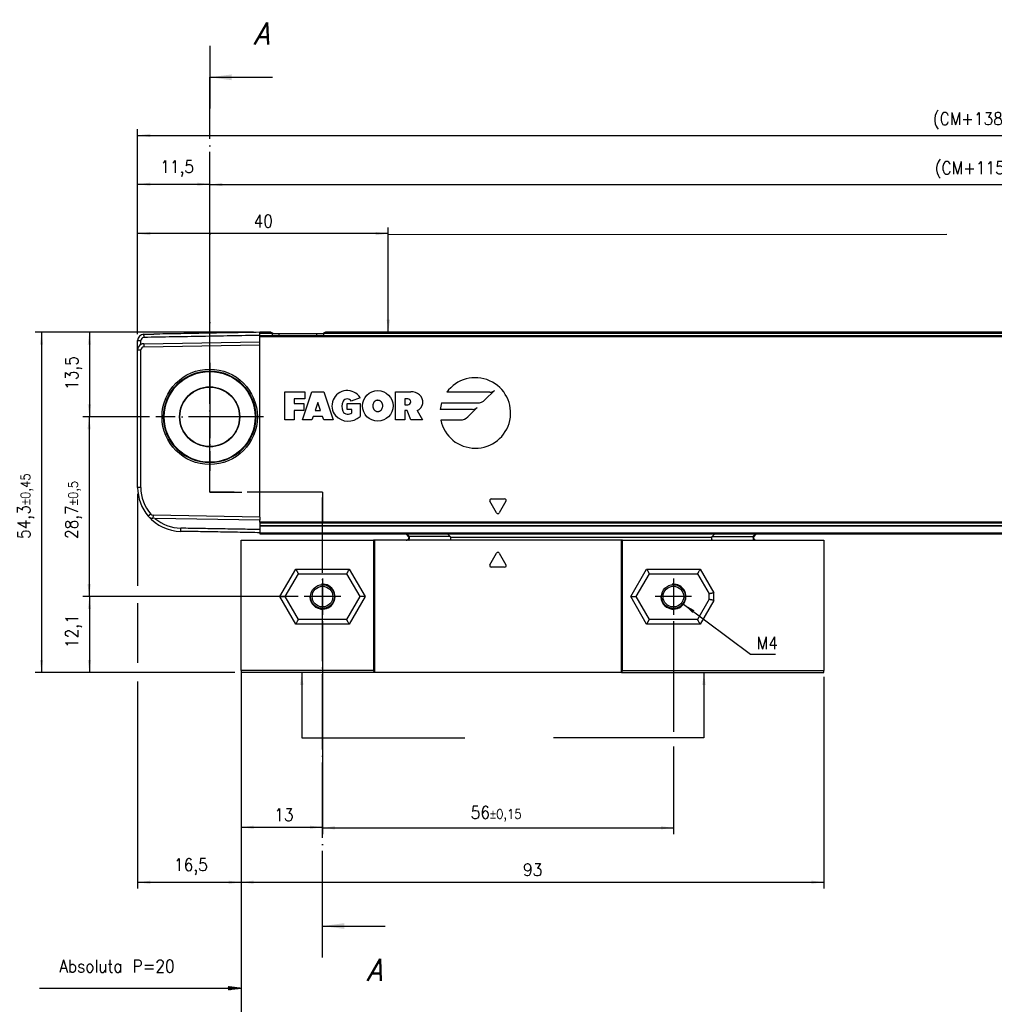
# Model space of a CAD drawing. Header units: millimetres. Extents: x -500 to 1397, y -592 to 328.
# Tile 3 of 15: x -348 to -192, y 64 to 221. Entities that reach past the tile are written whole.
import ezdxf

# ---------------------------------------------------------------- set-up
doc = ezdxf.new("R2010")
doc.units = ezdxf.units.MM
doc.linetypes.add('DOT_CENTER', pattern=[14, 12, -1, 0, -1])
doc.layers.add('1', color=7, linetype='Continuous')
doc.styles.add('CONVERTER_11', font='txt.shx', dxfattribs={"width": 0.9})
doc.styles.add('CONVERTER_12', font='txt.shx', dxfattribs={"width": 0.9, "oblique": 15})
doc.dimstyles.new('ME10_DIM_12', dxfattribs={"dimtxt": 2, "dimasz": 2, "dimexe": 1, "dimexo": 1, "dimgap": 1, "dimtad": 1, "dimdsep": 46, "dimtxsty": 'CONVERTER_11', "dimsah": 1, "dimcen": 0.09, "dimclrd": 2, "dimclre": 2, "dimclrt": 2, "dimadec": 0, "dimazin": 0, "dimtfac": 1, "dimtdec": 4, "dimtix": 1, "dimtmove": 0, "dimatfit": 3, "dimfxl": 1, "dimtolj": 1, "dimtzin": 0, "dimarcsym": 0})
doc.dimstyles.new('ME10_DIM_13', dxfattribs={"dimtxt": 2, "dimasz": 2, "dimexe": 1, "dimexo": 1, "dimgap": 1, "dimtad": 1, "dimdsep": 46, "dimtxsty": 'CONVERTER_11', "dimsah": 1, "dimcen": 0.09, "dimclrd": 2, "dimclre": 2, "dimclrt": 2, "dimadec": 0, "dimazin": 0, "dimtfac": 1, "dimtdec": 4, "dimtix": 1, "dimtmove": 0, "dimatfit": 3, "dimfxl": 1, "dimtolj": 1, "dimtzin": 0, "dimarcsym": 0})
doc.dimstyles.new('ME10_DIM_14', dxfattribs={"dimtxt": 2, "dimasz": 2, "dimexe": 1, "dimexo": 1, "dimgap": 1, "dimtad": 1, "dimdsep": 46, "dimtxsty": 'CONVERTER_11', "dimsah": 1, "dimcen": 0.09, "dimclrd": 2, "dimclre": 2, "dimclrt": 2, "dimadec": 0, "dimazin": 0, "dimtol": 1, "dimtp": 0.15, "dimtm": 0.15, "dimtfac": 0.75, "dimtdec": 0, "dimtix": 1, "dimtmove": 0, "dimatfit": 3, "dimfxl": 1, "dimtolj": 1, "dimtzin": 0, "dimarcsym": 0})
doc.dimstyles.new('ME10_DIM_15', dxfattribs={"dimtxt": 2, "dimasz": 2, "dimexe": 1, "dimexo": 1, "dimgap": 1, "dimtad": 1, "dimdsep": 46, "dimtxsty": 'CONVERTER_11', "dimsah": 1, "dimcen": 0.09, "dimclrd": 2, "dimclre": 2, "dimclrt": 2, "dimadec": 0, "dimazin": 0, "dimtfac": 1, "dimtdec": 4, "dimtix": 1, "dimtmove": 0, "dimatfit": 3, "dimfxl": 1, "dimtolj": 1, "dimtzin": 0, "dimarcsym": 0})
doc.dimstyles.new('ME10_DIM_16', dxfattribs={"dimtxt": 2, "dimasz": 2, "dimexe": 1, "dimexo": 1, "dimgap": 1, "dimtad": 1, "dimdsep": 46, "dimtxsty": 'CONVERTER_11', "dimsah": 1, "dimcen": 0.09, "dimclrd": 2, "dimclre": 2, "dimclrt": 2, "dimadec": 0, "dimazin": 0, "dimtol": 1, "dimtp": 0.45, "dimtm": 0.45, "dimtfac": 0.75, "dimtdec": 0, "dimtix": 1, "dimtmove": 0, "dimatfit": 3, "dimfxl": 1, "dimtolj": 1, "dimtzin": 0, "dimarcsym": 0})
doc.dimstyles.new('ME10_DIM_17', dxfattribs={"dimtxt": 2, "dimasz": 2, "dimexe": 1, "dimexo": 1, "dimgap": 1, "dimtad": 1, "dimdsep": 46, "dimtxsty": 'CONVERTER_11', "dimsah": 1, "dimcen": 0.09, "dimclrd": 2, "dimclre": 2, "dimclrt": 2, "dimadec": 0, "dimazin": 0, "dimtfac": 1, "dimtdec": 4, "dimtix": 1, "dimtmove": 0, "dimatfit": 3, "dimfxl": 1, "dimtolj": 1, "dimtzin": 0, "dimarcsym": 0})
doc.dimstyles.new('ME10_DIM_18', dxfattribs={"dimtxt": 2, "dimasz": 2, "dimexe": 1, "dimexo": 1, "dimgap": 1, "dimtad": 1, "dimdsep": 46, "dimtxsty": 'CONVERTER_11', "dimsah": 1, "dimcen": 0.09, "dimclrd": 2, "dimclre": 2, "dimclrt": 2, "dimadec": 0, "dimazin": 0, "dimtol": 1, "dimtp": 0.5, "dimtm": 0.5, "dimtfac": 0.75, "dimtdec": 0, "dimtix": 1, "dimtmove": 0, "dimatfit": 3, "dimfxl": 1, "dimtolj": 1, "dimtzin": 0, "dimarcsym": 0})
doc.dimstyles.new('ME10_DIM_19', dxfattribs={"dimtxt": 2, "dimasz": 2, "dimexe": 1, "dimexo": 1, "dimgap": 1, "dimtad": 1, "dimdsep": 46, "dimtxsty": 'CONVERTER_11', "dimsah": 1, "dimcen": 0.09, "dimclrd": 2, "dimclre": 2, "dimclrt": 2, "dimadec": 0, "dimazin": 0, "dimtfac": 1, "dimtdec": 4, "dimtix": 1, "dimtmove": 0, "dimatfit": 3, "dimfxl": 1, "dimtolj": 1, "dimtzin": 0, "dimarcsym": 0})
doc.dimstyles.new('ME10_DIM_20', dxfattribs={"dimtxt": 2, "dimasz": 2, "dimexe": 1, "dimexo": 1, "dimgap": 1, "dimtad": 1, "dimdsep": 46, "dimtxsty": 'CONVERTER_11', "dimsah": 1, "dimcen": 0.09, "dimclrd": 2, "dimclre": 2, "dimclrt": 2, "dimadec": 0, "dimazin": 0, "dimtol": 1, "dimtp": 0.4, "dimtm": 0.4, "dimtfac": 0.75, "dimtdec": 0, "dimtix": 1, "dimtmove": 0, "dimatfit": 3, "dimfxl": 1, "dimtolj": 1, "dimtzin": 0, "dimarcsym": 0})
doc.dimstyles.new('ME10_DIM_21', dxfattribs={"dimtxt": 2, "dimasz": 2, "dimexe": 1, "dimexo": 1, "dimgap": 1, "dimtad": 1, "dimdsep": 46, "dimtxsty": 'CONVERTER_11', "dimsah": 1, "dimcen": 0.09, "dimclrd": 2, "dimclre": 2, "dimclrt": 2, "dimadec": 0, "dimazin": 0, "dimtol": 1, "dimtp": 0.4, "dimtm": 0.4, "dimtfac": 0.75, "dimtdec": 0, "dimtix": 1, "dimtmove": 0, "dimatfit": 3, "dimfxl": 1, "dimtolj": 1, "dimtzin": 0, "dimarcsym": 0})
doc.dimstyles.new('ME10_DIM_22', dxfattribs={"dimtxt": 2, "dimasz": 2, "dimexe": 1, "dimexo": 1, "dimgap": 1, "dimtad": 1, "dimdsep": 46, "dimtxsty": 'CONVERTER_11', "dimsah": 1, "dimcen": 0.09, "dimclrd": 2, "dimclre": 2, "dimclrt": 2, "dimadec": 0, "dimazin": 0, "dimtfac": 1, "dimtdec": 4, "dimtix": 1, "dimtmove": 0, "dimatfit": 3, "dimfxl": 1, "dimtolj": 1, "dimtzin": 0, "dimarcsym": 0})
doc.dimstyles.new('ME10_DIM_24', dxfattribs={"dimtxt": 2, "dimasz": 2, "dimexe": 1, "dimexo": 1, "dimgap": 1, "dimtad": 1, "dimdsep": 46, "dimtxsty": 'CONVERTER_11', "dimsah": 1, "dimcen": 0.09, "dimclrd": 2, "dimclre": 2, "dimclrt": 2, "dimadec": 0, "dimazin": 0, "dimtfac": 1, "dimtdec": 4, "dimtix": 1, "dimtmove": 0, "dimatfit": 3, "dimfxl": 1, "dimtolj": 1, "dimtzin": 0, "dimarcsym": 0})
doc.dimstyles.new('ME10_DIM_36', dxfattribs={"dimtxt": 2, "dimasz": 2, "dimexe": 1, "dimexo": 1, "dimgap": 1, "dimtad": 1, "dimdsep": 46, "dimtxsty": 'CONVERTER_11', "dimsah": 1, "dimcen": 0.09, "dimclrd": 2, "dimclre": 2, "dimclrt": 2, "dimadec": 0, "dimazin": 0, "dimtfac": 1, "dimtdec": 4, "dimtix": 1, "dimtmove": 0, "dimatfit": 3, "dimfxl": 1, "dimtolj": 1, "dimtzin": 0, "dimarcsym": 0})
doc.dimstyles.new('ME10_DIM_37', dxfattribs={"dimtxt": 2, "dimasz": 2, "dimexe": 1, "dimexo": 1, "dimgap": 1, "dimtad": 1, "dimdsep": 46, "dimtxsty": 'CONVERTER_11', "dimsah": 1, "dimcen": 0.09, "dimclrd": 2, "dimclre": 2, "dimclrt": 2, "dimadec": 0, "dimazin": 0, "dimtfac": 1, "dimtdec": 4, "dimtix": 1, "dimtmove": 0, "dimatfit": 3, "dimfxl": 1, "dimtolj": 1, "dimtzin": 0, "dimarcsym": 0})
doc.dimstyles.get("Standard").update_dxf_attribs({"dimtxt": 0.18, "dimasz": 0.18, "dimexe": 0.18, "dimexo": 0.0625, "dimgap": 0.09, "dimtad": 0, "dimtih": 1, "dimtoh": 1, "dimdec": 4, "dimzin": 0, "dimdsep": 46, "dimtxsty": 'Standard', "dimcen": 0.09, "dimadec": 0, "dimazin": 0, "dimtfac": 1, "dimtdec": 4, "dimtofl": 0, "dimtmove": 0, "dimatfit": 3, "dimfxl": 1, "dimtolj": 1, "dimtzin": 0, "dimarcsym": 0})

# ---------------------------------------------------------------- blocks, each defined once
blk = doc.blocks.new('CABEZA_ROSCADA_REGLA_S__28', base_point=(-312.3, 117.05))
at = {"color": 7, "linetype": 'Continuous'}
for p, q in [((-286, 139.15), (-285.51, 138.66)), ((-278.9, 138.74), (-279.31, 139.15)), ((-236.7, 139.15), (-237.11, 138.74)), ((-230.52, 138.66), (-230.03, 139.15)), ((-312.3, 117.35), (-312.3, 138.15)), ((-312.3, 138.15), (-291.17, 138.15)), ((-291.17, 138.15), (-291.17, 117.35)), ((-291, 138.15), (-291.17, 138.15)), ((-291, 138.15), (-291, 117.05)), ((-285.93, 138.15), (-291, 138.15)), ((-285.52, 138.15), (-285.93, 138.15)), ((-278.9, 138.15), (-285.52, 138.15)), ((-251.6, 138.15), (-278.9, 138.15)), ((-251.43, 138.15), (-251.6, 138.15)), ((-251.6, 117.05), (-251.6, 138.15)), ((-251.43, 117.35), (-251.43, 138.15)), ((-251.43, 138.15), (-237.11, 138.15)), ((-237.11, 138.15), (-230.51, 138.15)), ((-230.51, 138.15), (-230.1, 138.15)), ((-230.1, 138.15), (-219.3, 138.15)), ((-219.3, 138.15), (-219.3, 117.35)), ((-305.25, 129.15), (-303.14, 132.8)), ((-303.14, 132.8), (-295.46, 132.8)), ((-295.46, 132.8), (-293.35, 129.15)), ((-249.25, 129.15), (-247.14, 132.8)), ((-247.14, 132.8), (-239.46, 132.8)), ((-239.46, 132.8), (-237.6, 129.58)), ((-303.14, 125.5), (-305.25, 129.15)), ((-293.35, 129.15), (-295.46, 125.5)), ((-247.14, 125.5), (-249.25, 129.15)), ((-237.6, 128.72), (-237.6, 129.58)), ((-237.6, 128.72), (-239.46, 125.5)), ((-295.46, 125.5), (-303.14, 125.5)), ((-239.46, 125.5), (-247.14, 125.5)), ((-312.3, 117.35), (-312.3, 117.05)), ((-291.17, 117.35), (-312.3, 117.35)), ((-291, 117.05), (-312.3, 117.05)), ((-291, 117.05), (-291.17, 117.35)), ((-251.6, 117.05), (-291, 117.05)), ((-251.43, 117.35), (-251.6, 117.05)), ((-251.6, 117.05), (-219.3, 117.05)), ((-251.43, 117.35), (-219.3, 117.35)), ((-219.3, 117.05), (-219.3, 117.35))]:
    blk.add_line(p, q, dxfattribs=at)
at = {"color": 3, "linetype": 'Continuous'}
for p, q in [((-285.84, 139.15), (-285.43, 138.74)), ((-278.9, 138.74), (-285.43, 138.74)), ((-278.85, 138.65), (-237.16, 138.65)), ((-237.11, 138.74), (-230.6, 138.74)), ((-230.6, 138.74), (-230.19, 139.15)), ((-272.58, 134.24), (-271.52, 136.08)), ((-271.08, 136.08), (-270.02, 134.24)), ((-270.23, 133.86), (-272.37, 133.86)), ((-306.11, 129.15), (-303.57, 133.55)), ((-303.57, 133.55), (-295.03, 133.55)), ((-295.03, 133.55), (-292.49, 129.15)), ((-250.11, 129.15), (-247.57, 133.55)), ((-247.57, 133.55), (-239.03, 133.55)), ((-239.03, 133.55), (-236.85, 129.78)), ((-303.57, 124.75), (-306.11, 129.15)), ((-292.49, 129.15), (-295.03, 124.75)), ((-247.57, 124.75), (-250.11, 129.15)), ((-236.85, 128.52), (-236.85, 129.78)), ((-236.85, 128.52), (-239.03, 124.75)), ((-295.03, 124.75), (-303.57, 124.75)), ((-239.03, 124.75), (-247.57, 124.75))]:
    blk.add_line(p, q, dxfattribs=at)
at = {"color": 7, "linetype": 'Continuous'}
for centre, radius in [((-299.3, 129.15), 1.9), ((-299.3, 129.15), 1.65), ((-243.3, 129.15), 1.9), ((-243.3, 129.15), 1.65)]:
    blk.add_circle(centre, radius, dxfattribs=at)
for centre, radius, start, end in [((-278.98, 138.64), 0.131, 3.7675, 48.9854), ((-237.03, 138.64), 0.13, 131.0124, 176.2306)]:
    blk.add_arc(centre, radius, start, end, dxfattribs=at)
at = {"color": 3, "linetype": 'Continuous'}
for centre, start, end in [((-271.3, 135.96), 30, 150), ((-272.37, 134.11), 150, 270), ((-270.23, 134.11), 270, 30)]:
    blk.add_arc(centre, 0.25, start, end, dxfattribs=at)
at = {"color": 7, "linetype": 'Continuous'}
for points, knots in [([(-285.93, 138.15), (-285.91, 138.15), (-285.84, 138.16), (-285.73, 138.22), (-285.61, 138.31), (-285.53, 138.44), (-285.49, 138.55), (-285.49, 138.62), (-285.5, 138.65), (-285.51, 138.66)], [0, 0, 0, 0, 0.0741165, 0.2021672, 0.3703056, 0.5215738, 0.6576733, 0.7087043, 0.7462659, 0.7462659, 0.7462659, 0.7462659]), ([(-278.85, 138.65), (-278.85, 138.58), (-278.85, 138.47), (-278.87, 138.31), (-278.87, 138.21), (-278.89, 138.16), (-278.9, 138.15)], [0, 0, 0, 0, 0.1945783, 0.3538246, 0.4620183, 0.5052321, 0.5052321, 0.5052321, 0.5052321]), ([(-237.11, 138.15), (-237.12, 138.16), (-237.14, 138.21), (-237.14, 138.31), (-237.16, 138.47), (-237.16, 138.58), (-237.16, 138.65)], [0, 0, 0, 0, 0.0431727, 0.1513554, 0.3105983, 0.5051762, 0.5051762, 0.5051762, 0.5051762]), ([(-230.52, 138.66), (-230.53, 138.64), (-230.55, 138.59), (-230.52, 138.49), (-230.47, 138.4), (-230.4, 138.3), (-230.29, 138.21), (-230.18, 138.16), (-230.12, 138.15), (-230.1, 138.15)], [0, 0, 0, 0, 0.0617855, 0.1752028, 0.2702151, 0.3767851, 0.5459811, 0.6710063, 0.736098, 0.736098, 0.736098, 0.736098]), ([(-303.57, 133.55), (-303.54, 133.49), (-303.48, 133.4), (-303.41, 133.27), (-303.34, 133.15), (-303.27, 133.03), (-303.2, 132.91), (-303.16, 132.84), (-303.14, 132.8)], [0, 0, 0, 0, 0.2018704, 0.3314136, 0.449384, 0.6123724, 0.7391989, 0.8660254, 0.8660254, 0.8660254, 0.8660254]), ([(-295.03, 133.55), (-295.05, 133.51), (-295.11, 133.41), (-295.19, 133.27), (-295.27, 133.14), (-295.33, 133.02), (-295.4, 132.91), (-295.44, 132.84), (-295.46, 132.8)], [0, 0, 0, 0, 0.1411348, 0.3314136, 0.4894313, 0.6123724, 0.7391989, 0.8660254, 0.8660254, 0.8660254, 0.8660254]), ([(-247.57, 133.55), (-247.54, 133.5), (-247.49, 133.41), (-247.41, 133.27), (-247.34, 133.15), (-247.27, 133.03), (-247.2, 132.91), (-247.16, 132.84), (-247.14, 132.8)], [0, 0, 0, 0, 0.1682173, 0.3314136, 0.4574668, 0.6123724, 0.7391989, 0.8660254, 0.8660254, 0.8660254, 0.8660254]), ([(-239.03, 133.55), (-239.05, 133.51), (-239.11, 133.41), (-239.19, 133.27), (-239.27, 133.13), (-239.34, 133.01), (-239.4, 132.91), (-239.44, 132.84), (-239.46, 132.8)], [0, 0, 0, 0, 0.1366578, 0.3314136, 0.5086453, 0.6123724, 0.7391989, 0.8660254, 0.8660254, 0.8660254, 0.8660254]), ([(-306.11, 129.15), (-306.05, 129.15), (-305.94, 129.15), (-305.78, 129.15), (-305.65, 129.15), (-305.51, 129.15), (-305.37, 129.15), (-305.29, 129.15), (-305.25, 129.15)], [0, 0, 0, 0, 0.1976792, 0.3314136, 0.4553941, 0.6123724, 0.7391989, 0.8660254, 0.8660254, 0.8660254, 0.8660254]), ([(-292.49, 129.15), (-292.55, 129.15), (-292.66, 129.15), (-292.82, 129.15), (-292.95, 129.15), (-293.09, 129.15), (-293.23, 129.15), (-293.31, 129.15), (-293.35, 129.15)], [0, 0, 0, 0, 0.1989204, 0.3314136, 0.4566794, 0.6123724, 0.7391989, 0.8660254, 0.8660254, 0.8660254, 0.8660254]), ([(-250.11, 129.15), (-250.06, 129.15), (-249.95, 129.15), (-249.79, 129.15), (-249.65, 129.15), (-249.51, 129.15), (-249.37, 129.15), (-249.29, 129.15), (-249.25, 129.15)], [0, 0, 0, 0, 0.1688099, 0.3314136, 0.4553941, 0.6123724, 0.7391989, 0.8660254, 0.8660254, 0.8660254, 0.8660254]), ([(-236.85, 129.78), (-236.91, 129.76), (-237, 129.74), (-237.14, 129.7), (-237.25, 129.67), (-237.37, 129.64), (-237.49, 129.61), (-237.56, 129.59), (-237.6, 129.58)], [0, 0, 0, 0, 0.179276, 0.2971373, 0.4090491, 0.5490381, 0.6627476, 0.7764571, 0.7764571, 0.7764571, 0.7764571]), ([(-236.85, 128.52), (-236.9, 128.53), (-236.99, 128.56), (-237.13, 128.6), (-237.25, 128.63), (-237.37, 128.66), (-237.49, 128.69), (-237.56, 128.71), (-237.6, 128.72)], [0, 0, 0, 0, 0.1494503, 0.2971373, 0.4077932, 0.5490381, 0.6627476, 0.7764571, 0.7764571, 0.7764571, 0.7764571]), ([(-303.57, 124.75), (-303.55, 124.79), (-303.49, 124.89), (-303.42, 125.02), (-303.34, 125.16), (-303.27, 125.27), (-303.2, 125.39), (-303.16, 125.46), (-303.14, 125.5)], [0, 0, 0, 0, 0.1402905, 0.3314136, 0.459884, 0.6123724, 0.7391989, 0.8660254, 0.8660254, 0.8660254, 0.8660254]), ([(-295.03, 124.75), (-295.05, 124.79), (-295.11, 124.89), (-295.19, 125.03), (-295.27, 125.16), (-295.33, 125.28), (-295.4, 125.39), (-295.44, 125.46), (-295.46, 125.5)], [0, 0, 0, 0, 0.1417123, 0.3314136, 0.4810788, 0.6123724, 0.7391989, 0.8660254, 0.8660254, 0.8660254, 0.8660254]), ([(-247.57, 124.75), (-247.54, 124.81), (-247.48, 124.9), (-247.4, 125.05), (-247.33, 125.17), (-247.26, 125.29), (-247.2, 125.39), (-247.16, 125.46), (-247.14, 125.5)], [0, 0, 0, 0, 0.2015267, 0.3314136, 0.5083347, 0.6123724, 0.7391989, 0.8660254, 0.8660254, 0.8660254, 0.8660254]), ([(-239.03, 124.75), (-239.05, 124.79), (-239.11, 124.88), (-239.18, 125.02), (-239.26, 125.15), (-239.33, 125.27), (-239.4, 125.39), (-239.44, 125.46), (-239.46, 125.5)], [0, 0, 0, 0, 0.1346215, 0.3314136, 0.4559321, 0.6123724, 0.7391989, 0.8660254, 0.8660254, 0.8660254, 0.8660254])]:
    blk.add_open_spline(points, degree=3, knots=knots, dxfattribs=at)
at = {"color": 3, "linetype": 'Continuous'}
for points, knots in [([(-285.52, 138.15), (-285.5, 138.17), (-285.46, 138.21), (-285.45, 138.35), (-285.43, 138.53), (-285.43, 138.67), (-285.43, 138.74)], [0, 0, 0, 0, 0.0612673, 0.1973464, 0.391351, 0.6083017, 0.6083017, 0.6083017, 0.6083017]), ([(-285.43, 138.74), (-285.44, 138.73), (-285.46, 138.71), (-285.48, 138.68), (-285.5, 138.67), (-285.51, 138.66), (-285.51, 138.66)], [0, 0, 0, 0, 0.044392, 0.080644, 0.1079609, 0.1118633, 0.1118633, 0.1118633, 0.1118633]), ([(-230.52, 138.66), (-230.52, 138.66), (-230.52, 138.67), (-230.54, 138.68), (-230.56, 138.71), (-230.59, 138.73), (-230.6, 138.74)], [0, 0, 0, 0, 0.0104252, 0.0208504, 0.0727862, 0.1120602, 0.1120602, 0.1120602, 0.1120602]), ([(-230.6, 138.74), (-230.6, 138.67), (-230.6, 138.53), (-230.58, 138.35), (-230.57, 138.21), (-230.52, 138.17), (-230.51, 138.15)], [0, 0, 0, 0, 0.2168263, 0.4106589, 0.5465665, 0.6076479, 0.6076479, 0.6076479, 0.6076479])]:
    blk.add_open_spline(points, degree=3, knots=knots, dxfattribs=at)
at = {"layer": '1', "color": 2, "linetype": 'DOT_CENTER'}
for p, q in [((-299.3, 132.05), (-299.3, 126.25)), ((-243.3, 132.05), (-243.3, 126.25)), ((-296.4, 129.15), (-302.2, 129.15)), ((-240.4, 129.15), (-246.2, 129.15))]:
    blk.add_line(p, q, dxfattribs=at)
at = {"layer": '1', "color": 30, "linetype": 'Continuous'}
for centre in [(-299.3, 129.15), (-243.3, 129.15)]:
    blk.add_arc(centre, 2, 175, 95, dxfattribs=at)
blk = doc.blocks.new('REGLA_S_CM-1240__29', base_point=(-328.8, 139.15))
at = {"color": 7, "linetype": 'Continuous'}
for p, q in [((-309.3, 171.15), (-309.3, 171.35)), ((-308.3, 171.35), (-309.3, 171.35)), ((-307.56, 171.35), (-308.3, 171.35)), ((-178.67, 171.35), (-298.84, 171.35)), ((-328.8, 168.53), (-328.8, 170.03)), ((-327.82, 171.03), (-326.22, 171.05)), ((-327.82, 169.53), (-309.3, 169.85)), ((-309.3, 170.86), (-309.3, 171.15)), ((-309.3, 170.84), (-309.3, 170.86)), ((-309.3, 170.66), (-309.3, 170.84)), ((-309.3, 169.85), (-309.3, 170.66)), ((-309.3, 169.35), (-309.3, 169.85)), ((-307.27, 171.15), (-306.2, 171.15)), ((-306.2, 171.15), (-300.2, 171.15)), ((-300.2, 171.15), (-299.13, 171.15)), ((-328.8, 146.57), (-328.8, 168.53)), ((-328.3, 146.57), (-328.3, 168.53)), ((-327.81, 169.03), (-309.3, 169.35)), ((-309.3, 141.85), (-309.3, 169.35)), ((-326.04, 141.64), (-326.36, 141.65)), ((-309.3, 141.85), (-326.35, 142.15)), ((-309.3, 141.36), (-326.04, 141.64)), ((-309.3, 141.85), (-309.3, 141.36)), ((-309.3, 141.05), (-309.3, 141.36)), ((-309.3, 141.04), (-309.3, 140.88)), ((-309.3, 140.88), (-309.3, 140.45)), ((-309.3, 140.45), (-309.3, 140.43)), ((-309.3, 140.43), (-179.28, 140.43)), ((-309.3, 140.43), (-309.3, 139.85)), ((-309.3, 139.85), (-309.3, 139.35)), ((-309.3, 139.35), (-309.3, 139.15)), ((-309.3, 139.15), (-179.41, 139.15))]:
    blk.add_line(p, q, dxfattribs=at)
at = {"color": 3, "linetype": 'Continuous'}
for p, q in [((-328.8, 170.03), (-328.3, 170.03)), ((-327.81, 170.83), (-327.82, 171.03)), ((-327.81, 170.83), (-327.81, 170.53)), ((-307.27, 171.15), (-309.3, 171.15)), ((-309.3, 170.66), (-179.14, 170.66)), ((-306.2, 170.86), (-306.2, 171.15)), ((-300.2, 170.86), (-300.2, 171.15)), ((-178.81, 171.15), (-299.13, 171.15)), ((-328.8, 168.53), (-328.3, 168.53)), ((-327.82, 169.53), (-327.81, 169.03)), ((-273.37, 160.57), (-271.87, 162.07)), ((-305.3, 157.35), (-305.3, 161.85)), ((-305.3, 161.85), (-302.11, 161.85)), ((-303.8, 160.72), (-303.8, 159.97)), ((-302.11, 160.72), (-303.8, 160.72)), ((-302.49, 157.35), (-300.99, 161.85)), ((-302.11, 161.85), (-302.11, 160.72)), ((-300.99, 161.85), (-299.11, 161.85)), ((-299.11, 161.85), (-297.61, 157.35)), ((-293.3, 160.91), (-294.7, 160.35)), ((-287.65, 157.35), (-287.65, 161.85)), ((-287.65, 161.85), (-285.21, 161.85)), ((-285.68, 160.72), (-286.15, 160.72)), ((-286.15, 160.72), (-286.15, 159.79)), ((-272.61, 161.77), (-279.47, 161.77)), ((-303.8, 159.97), (-302.3, 159.97)), ((-303.8, 158.85), (-303.8, 157.35)), ((-302.3, 158.85), (-303.8, 158.85)), ((-302.3, 159.97), (-302.3, 158.85)), ((-300.05, 160.16), (-300.49, 158.85)), ((-300.49, 158.85), (-299.61, 158.85)), ((-299.61, 158.85), (-300.05, 160.16)), ((-295.35, 159.04), (-295.35, 159.97)), ((-295.35, 159.97), (-293.29, 159.97)), ((-294.6, 159.04), (-295.35, 159.04)), ((-294.6, 158.47), (-294.6, 159.04)), ((-293.29, 159.97), (-293.29, 157.91)), ((-286.15, 159.79), (-285.68, 159.79)), ((-285.77, 158.85), (-286.15, 158.85)), ((-286.15, 158.85), (-286.15, 157.35)), ((-285.21, 157.35), (-285.77, 158.85)), ((-284.17, 158.85), (-283.34, 157.35)), ((-275.34, 159.04), (-280.51, 159.04)), ((-280.3, 160.08), (-274.57, 160.08)), ((-276.1, 157.84), (-274.6, 159.34)), ((-303.8, 157.35), (-305.3, 157.35)), ((-300.99, 157.35), (-302.49, 157.35)), ((-300.8, 157.91), (-300.99, 157.35)), ((-299.3, 157.91), (-300.8, 157.91)), ((-299.11, 157.35), (-299.3, 157.91)), ((-297.61, 157.35), (-299.11, 157.35)), ((-286.15, 157.35), (-287.65, 157.35)), ((-283.34, 157.35), (-285.21, 157.35)), ((-280.42, 157.35), (-277.3, 157.35)), ((-328.3, 146.57), (-328.8, 146.57)), ((-272.37, 144.75), (-270.23, 144.75)), ((-271.52, 142.53), (-272.58, 144.37)), ((-270.02, 144.37), (-271.08, 142.53)), ((-326.72, 142.32), (-327.1, 141.99)), ((-326.35, 142.15), (-326.36, 141.65)), ((-321.92, 139.57), (-321.92, 140.07)), ((-178.87, 141.05), (-309.3, 141.05)), ((-178.99, 140.88), (-309.3, 140.88)), ((-179.27, 140.45), (-309.3, 140.45)), ((-309.3, 139.35), (-179.54, 139.35))]:
    blk.add_line(p, q, dxfattribs=at)
at = {"color": 2, "linetype": 'Continuous'}
for p, q in [((-309.3, 170.86), (-307.27, 170.86)), ((-307.27, 170.86), (-299.13, 170.86)), ((-299.13, 170.86), (-179, 170.86))]:
    blk.add_line(p, q, dxfattribs=at)
at = {"color": 7, "linetype": 'Continuous'}
for radius in [7.61, 7.35, 7.25, 4.8, 4.75]:
    blk.add_circle((-317.3, 157.85), radius, dxfattribs=at)
at = {"color": 3, "linetype": 'Continuous'}
blk.add_circle((-290.48, 159.6), 2.44, dxfattribs=at)
at = {"color": 7, "linetype": 'Continuous'}
for centre, radius, start, end in [((-327.8, 170.03), 1, 91, 180), ((-327.8, 170.03), 0.5, 91.5077, 179.9953), ((-327.8, 168.53), 1, 120.005, 180), ((-327.8, 168.53), 1, 91, 120.005), ((-327.8, 168.53), 0.5, 91, 180), ((-321.8, 146.57), 7, 180, 220.8142), ((-321.8, 146.57), 6.5, 180, 220.8142), ((-326.34, 142.65), 1, 220.8142, 269), ((-321.8, 146.57), 7, 220.8142, 269), ((-326.34, 142.65), 0.5, 220.8142, 269), ((-321.8, 146.57), 6.5, 229.2891, 268.9325)]:
    blk.add_arc(centre, radius, start, end, dxfattribs=at)
at = {"color": 3, "linetype": 'Continuous'}
for centre, radius, start, end in [((-274.91, 158.47), 5.63, 191.537, 144.197), ((-295.36, 159.6), 2.44, 32.579, 219.5977), ((-272.61, 162.81), 1.04, 270, 315), ((-294.23, 159.5), 1.97, 154.6231, 202.6199), ((-295.36, 159.97), 0.752, 29.9189, 150.0811), ((-285.68, 160.26), 0.469, 270, 90), ((-285.21, 159.65), 2.2, 50.7613, 90), ((-284.76, 160.21), 1.48, 293.2767, 50.7613), ((-274.57, 161.77), 1.69, 270, 315), ((-274.91, 158.47), 5.63, 163.4412, 174.2608), ((-275.34, 160.08), 1.04, 270, 315), ((-295.2, 159.96), 2.8, 223.129, 312.9833), ((-295.35, 159.04), 0.75, 202.6199, 270), ((-295.35, 159.88), 1.59, 270, 298.0725), ((-277.3, 159.04), 1.69, 270, 315), ((-272.37, 144.5), 0.25, 90, 210), ((-270.23, 144.5), 0.25, 330, 90), ((-271.3, 142.65), 0.25, 210, 330)]:
    blk.add_arc(centre, radius, start, end, dxfattribs=at)
at = {"color": 7, "linetype": 'Continuous'}
for points, knots in [([(-309.3, 171.35), (-310.84, 171.32), (-313.93, 171.27), (-318.29, 171.19), (-322.38, 171.12), (-324.94, 171.08), (-326.22, 171.05)], [0, 0, 0, 0, 4.625706, 9.251412, 13.085721, 16.920029, 16.920029, 16.920029, 16.920029]), ([(-307.56, 171.35), (-307.53, 171.35), (-307.47, 171.34), (-307.38, 171.3), (-307.3, 171.25), (-307.28, 171.18), (-307.27, 171.15)], [0, 0, 0, 0, 0.090928, 0.1806192, 0.2896018, 0.3846964, 0.3846964, 0.3846964, 0.3846964]), ([(-299.13, 171.15), (-299.12, 171.18), (-299.1, 171.25), (-299.02, 171.3), (-298.93, 171.34), (-298.87, 171.35), (-298.84, 171.35)], [0, 0, 0, 0, 0.0950945, 0.2040772, 0.2937684, 0.3846964, 0.3846964, 0.3846964, 0.3846964]), ([(-328.3, 169.39), (-328.3, 169.5), (-328.3, 169.71), (-328.3, 169.92), (-328.3, 170.03)], [0, 0, 0, 0, 0.3170095, 0.6340198, 0.6340198, 0.6340198, 0.6340198]), ([(-309.3, 170.86), (-310.84, 170.83), (-313.93, 170.77), (-318.55, 170.69), (-323.18, 170.61), (-326.27, 170.55), (-327.81, 170.53)], [0, 0, 0, 0, 4.625806, 9.251526, 13.885425, 18.51613, 18.51613, 18.51613, 18.51613]), ([(-309.3, 139.85), (-310.35, 139.87), (-312.45, 139.91), (-315.61, 139.96), (-318.76, 140.02), (-320.87, 140.05), (-321.92, 140.07)], [0, 0, 0, 0, 3.154276, 6.303318, 9.463576, 12.623075, 12.623075, 12.623075, 12.623075]), ([(-309.3, 139.35), (-310.35, 139.37), (-312.45, 139.41), (-315.61, 139.46), (-318.76, 139.52), (-320.87, 139.55), (-321.92, 139.57)], [0, 0, 0, 0, 3.15166, 6.30332, 9.463705, 12.62409, 12.62409, 12.62409, 12.62409])]:
    blk.add_open_spline(points, degree=3, knots=knots, dxfattribs=at)
for points in [[(-307.27, 170.86), (-307.27, 170.91), (-307.27, 171), (-307.27, 171.1), (-307.27, 171.15)], [(-299.13, 171.15), (-299.13, 171.1), (-299.13, 171), (-299.13, 170.91), (-299.13, 170.86)], [(-309.3, 141.05), (-309.3, 141.05), (-309.3, 141.05), (-309.3, 141.04), (-309.3, 141.04)]]:
    blk.add_open_spline(points, degree=3, dxfattribs=at)
at = {"color": 3, "linetype": 'Continuous'}
blk.add_open_spline([(-290.48, 160.54), (-290.49, 160.54), (-290.52, 160.54), (-290.58, 160.53), (-290.67, 160.51), (-290.76, 160.47), (-290.85, 160.42), (-290.94, 160.35), (-291.01, 160.27), (-291.08, 160.17), (-291.13, 160.07), (-291.18, 159.95), (-291.2, 159.85), (-291.22, 159.77), (-291.23, 159.69), (-291.23, 159.6), (-291.23, 159.48), (-291.21, 159.34), (-291.16, 159.2), (-291.1, 159.07), (-291.05, 158.98), (-290.99, 158.91), (-290.93, 158.84), (-290.83, 158.76), (-290.72, 158.71), (-290.6, 158.67), (-290.49, 158.66), (-290.37, 158.67), (-290.28, 158.69), (-290.19, 158.73), (-290.12, 158.77), (-290.04, 158.83), (-289.97, 158.9), (-289.91, 158.98), (-289.86, 159.07), (-289.8, 159.2), (-289.75, 159.36), (-289.73, 159.53), (-289.73, 159.71), (-289.76, 159.87), (-289.8, 160), (-289.84, 160.1), (-289.89, 160.17), (-289.93, 160.23), (-289.98, 160.3), (-290.06, 160.38), (-290.16, 160.45), (-290.27, 160.5), (-290.36, 160.53), (-290.43, 160.53), (-290.46, 160.54), (-290.47, 160.54), (-290.48, 160.54)], degree=3, knots=[0, 0, 0, 0, 0.034231, 0.07521, 0.197599, 0.299731, 0.376674, 0.513787, 0.626341, 0.704093, 0.85248, 0.982072, 1.087625, 1.161967, 1.228529, 1.321956, 1.437764, 1.572532, 1.744058, 1.8854, 1.994458, 2.066457, 2.157589, 2.281277, 2.429038, 2.526545, 2.658069, 2.759139, 2.887207, 2.947955, 3.029772, 3.131029, 3.251672, 3.321253, 3.429119, 3.570181, 3.742071, 3.922044, 4.100921, 4.277907, 4.407159, 4.514506, 4.597757, 4.653581, 4.738093, 4.849382, 4.980725, 5.109056, 5.210236, 5.281146, 5.298773, 5.316364, 5.316364, 5.316364, 5.316364], dxfattribs=at)
at = {"layer": '1', "color": 2, "linetype": 'DOT_CENTER'}
for p, q in [((-317.3, 166.46), (-317.3, 149.24)), ((-308.69, 157.85), (-325.91, 157.85))]:
    blk.add_line(p, q, dxfattribs=at)
blk = doc.blocks.new('REGLA_S-1020__30', base_point=(-328.8, 117.05))
for name, p in [('REGLA_S_CM-1240__29', (-328.8, 139.15)), ('CABEZA_ROSCADA_REGLA_S__28', (-312.3, 117.05))]:
    blk.add_blockref(name, p)
blk = doc.blocks.new('*D52')
at = {"layer": '1', "color": 2, "linetype": 'Continuous'}
for p, q in [((-312.3, 116.35), (-312.3, 82.56)), ((-219.3, 116.35), (-219.3, 82.56)), ((-312.3, 83.56), (-219.3, 83.56))]:
    blk.add_line(p, q, dxfattribs=at)
at = {"layer": '1', "color": 2}
for points in [[(-310.3, 83.82), (-310.3, 83.3), (-312.3, 83.56)], [(-221.3, 83.3), (-221.3, 83.82), (-219.3, 83.56)]]:
    blk.add_solid(points, dxfattribs=at)
at = {"layer": '1', "color": 2, "insert": (-267.3, 84.56), "char_height": 2, "attachment_point": 7, "rotation": 0.0001, "line_spacing_factor": 0.60024, "style": 'CONVERTER_11'}
blk.add_mtext('93', dxfattribs=at)
blk = doc.blocks.new('*D53')
at = {"layer": '1', "color": 2, "linetype": 'Continuous'}
for p, q in [((-328.8, 145.57), (-328.8, 130.86)), ((-328.8, 128.1), (-328.8, 118.59)), ((-312.3, 116.35), (-312.3, 82.54)), ((-328.8, 115.61), (-328.8, 82.54)), ((-328.8, 83.54), (-312.3, 83.54))]:
    blk.add_line(p, q, dxfattribs=at)
at = {"layer": '1', "color": 2}
for points in [[(-326.8, 83.8), (-326.8, 83.28), (-328.8, 83.54)], [(-314.3, 83.28), (-314.3, 83.8), (-312.3, 83.54)]]:
    blk.add_solid(points, dxfattribs=at)
at = {"layer": '1', "color": 2, "insert": (-323, 84.74), "char_height": 2, "attachment_point": 7, "rotation": 0.0001, "line_spacing_factor": 0.60024, "style": 'CONVERTER_11'}
blk.add_mtext('16,5', dxfattribs=at)
blk = doc.blocks.new('*D54')
at = {"layer": '1', "color": 2, "linetype": 'Continuous'}
for p, q in [((-299.3, 125.25), (-299.3, 105.33)), ((-243.3, 125.25), (-243.3, 107.54)), ((-299.3, 105.11), (-299.3, 91.24)), ((-243.3, 105.22), (-243.3, 91.24)), ((-299.3, 92.24), (-243.3, 92.24))]:
    blk.add_line(p, q, dxfattribs=at)
at = {"layer": '1', "color": 2}
for points in [[(-297.3, 92.5), (-297.3, 91.98), (-299.3, 92.24)], [(-245.3, 91.98), (-245.3, 92.5), (-243.3, 92.24)]]:
    blk.add_solid(points, dxfattribs=at)
at = {"layer": '1', "color": 2, "insert": (-275.66, 93.24), "char_height": 2, "attachment_point": 7, "rotation": 0.0001, "line_spacing_factor": 0.60024, "style": 'CONVERTER_11'}
blk.add_mtext('\\C2;56\\C2;\\H1.5;{\\Fgdt;`}0,15', dxfattribs=at)
blk = doc.blocks.new('*D55')
at = {"layer": '1', "color": 2, "linetype": 'Continuous'}
for p, q in [((-299.3, 125.25), (-299.3, 91.33)), ((-312.3, 116.35), (-312.3, 91.33)), ((-312.3, 92.33), (-299.3, 92.33))]:
    blk.add_line(p, q, dxfattribs=at)
at = {"layer": '1', "color": 2}
for points in [[(-310.3, 92.59), (-310.3, 92.07), (-312.3, 92.33)], [(-301.3, 92.07), (-301.3, 92.59), (-299.3, 92.33)]]:
    blk.add_solid(points, dxfattribs=at)
at = {"layer": '1', "color": 2, "insert": (-307, 93.33), "char_height": 2, "attachment_point": 7, "rotation": 0.0001, "line_spacing_factor": 0.60024, "style": 'CONVERTER_11'}
blk.add_mtext('13', dxfattribs=at)
blk = doc.blocks.new('*D56')
at = {"layer": '1', "color": 2, "linetype": 'Continuous'}
for p, q in [((-310.3, 171.35), (-345.14, 171.35)), ((-344.14, 171.35), (-344.14, 117.05)), ((-313.3, 117.05), (-345.14, 117.05))]:
    blk.add_line(p, q, dxfattribs=at)
at = {"layer": '1', "color": 2}
for points in [[(-343.88, 169.35), (-344.4, 169.35), (-344.14, 171.35)], [(-344.4, 119.05), (-343.88, 119.05), (-344.14, 117.05)]]:
    blk.add_solid(points, dxfattribs=at)
at = {"layer": '1', "color": 2, "insert": (-345.34, 138.36), "char_height": 2, "attachment_point": 7, "rotation": 90, "line_spacing_factor": 0.60024, "style": 'CONVERTER_11'}
blk.add_mtext('\\C2;54,3\\C2;\\H1.5;{\\Fgdt;`}0,45', dxfattribs=at)
blk = doc.blocks.new('*D57')
at = {"layer": '1', "color": 2, "linetype": 'Continuous'}
for p, q in [((-303.2, 129.15), (-337.5, 129.15)), ((-336.5, 129.15), (-336.5, 117.05)), ((-313.3, 117.05), (-337.5, 117.05))]:
    blk.add_line(p, q, dxfattribs=at)
at = {"layer": '1', "color": 2}
for points in [[(-336.24, 127.15), (-336.76, 127.15), (-336.5, 129.15)], [(-336.76, 119.05), (-336.24, 119.05), (-336.5, 117.05)]]:
    blk.add_solid(points, dxfattribs=at)
at = {"layer": '1', "color": 2, "insert": (-337.7, 120.95), "char_height": 2, "attachment_point": 7, "rotation": 90, "line_spacing_factor": 0.60024, "style": 'CONVERTER_11'}
blk.add_mtext('12,1', dxfattribs=at)
blk = doc.blocks.new('*D58')
at = {"layer": '1', "color": 2, "linetype": 'Continuous'}
for p, q in [((-326.91, 157.85), (-337.53, 157.85)), ((-336.53, 157.85), (-336.53, 129.15)), ((-303.2, 129.15), (-337.53, 129.15))]:
    blk.add_line(p, q, dxfattribs=at)
at = {"layer": '1', "color": 2}
for points in [[(-336.27, 155.85), (-336.8, 155.85), (-336.53, 157.85)], [(-336.8, 131.15), (-336.27, 131.15), (-336.53, 129.15)]]:
    blk.add_solid(points, dxfattribs=at)
at = {"layer": '1', "color": 2, "insert": (-337.73, 138.34), "char_height": 2, "attachment_point": 7, "rotation": 90, "line_spacing_factor": 0.60024, "style": 'CONVERTER_11'}
blk.add_mtext('\\C2;28,7\\C2;\\H1.5;{\\Fgdt;`}0,5', dxfattribs=at)
blk = doc.blocks.new('*D59')
at = {"layer": '1', "color": 2, "linetype": 'Continuous'}
for p, q in [((-310.3, 171.35), (-337.5, 171.35)), ((-336.5, 171.35), (-336.5, 157.85)), ((-326.91, 157.85), (-337.5, 157.85))]:
    blk.add_line(p, q, dxfattribs=at)
at = {"layer": '1', "color": 2}
for points in [[(-336.24, 169.35), (-336.77, 169.35), (-336.5, 171.35)], [(-336.77, 159.85), (-336.24, 159.85), (-336.5, 157.85)]]:
    blk.add_solid(points, dxfattribs=at)
at = {"layer": '1', "color": 2, "insert": (-337.7, 162.15), "char_height": 2, "attachment_point": 7, "rotation": 90, "line_spacing_factor": 0.60024, "style": 'CONVERTER_11'}
blk.add_mtext('13,5', dxfattribs=at)
blk = doc.blocks.new('*D60')
at = {"layer": '1', "color": 2, "linetype": 'Continuous'}
for p, q in [((-328.8, 171.03), (-328.8, 203.78)), ((-328.8, 202.78), (-58.77, 202.78)), ((-58.77, 171.03), (-58.77, 203.78))]:
    blk.add_line(p, q, dxfattribs=at)
at = {"layer": '1', "color": 2}
for points in [[(-326.8, 203.04), (-326.8, 202.51), (-328.8, 202.78)], [(-60.77, 202.51), (-60.77, 203.04), (-58.77, 202.78)]]:
    blk.add_solid(points, dxfattribs=at)
at = {"layer": '1', "color": 2, "insert": (-201.9, 203.78), "char_height": 2, "attachment_point": 7, "rotation": 0.0001, "line_spacing_factor": 0.60024, "style": 'CONVERTER_11'}
blk.add_mtext('\\C2;(CM+138)\\C2;\\H1.5;{\\Fgdt;`}0,4', dxfattribs=at)
blk = doc.blocks.new('*D61')
at = {"layer": '1', "color": 2, "linetype": 'Continuous'}
for p, q in [((-317.3, 167.46), (-317.3, 195.93)), ((-317.3, 194.93), (-70.27, 194.93)), ((-70.27, 167.46), (-70.27, 195.93))]:
    blk.add_line(p, q, dxfattribs=at)
at = {"layer": '1', "color": 2}
for points in [[(-315.3, 195.2), (-315.3, 194.67), (-317.3, 194.93)], [(-72.27, 194.67), (-72.27, 195.2), (-70.27, 194.93)]]:
    blk.add_solid(points, dxfattribs=at)
at = {"layer": '1', "color": 2, "insert": (-201.6, 195.93), "char_height": 2, "attachment_point": 7, "rotation": 0.0001, "line_spacing_factor": 0.60024, "style": 'CONVERTER_11'}
blk.add_mtext('\\C2;\\C2;\\C2;(CM+115)\\C2;\\H1.5;{\\Fgdt;`}0,4\\C2;', dxfattribs=at)
blk = doc.blocks.new('*D62')
at = {"layer": '1', "color": 2, "linetype": 'Continuous'}
for p, q in [((-328.8, 171.03), (-328.8, 195.98)), ((-328.8, 194.98), (-317.3, 194.98)), ((-317.3, 167.46), (-317.3, 195.98))]:
    blk.add_line(p, q, dxfattribs=at)
at = {"layer": '1', "color": 2}
for points in [[(-326.8, 195.24), (-326.8, 194.72), (-328.8, 194.98)], [(-319.3, 194.72), (-319.3, 195.24), (-317.3, 194.98)]]:
    blk.add_solid(points, dxfattribs=at)
at = {"layer": '1', "color": 2, "insert": (-325.2, 196.18), "char_height": 2, "attachment_point": 7, "rotation": 0.0001, "line_spacing_factor": 0.60024, "style": 'CONVERTER_11'}
blk.add_mtext('11,5', dxfattribs=at)
blk = doc.blocks.new('*D64')
at = {"layer": '1', "color": 2, "linetype": 'Continuous'}
for p, q in [((-328.8, 171.03), (-328.8, 188.1)), ((-288.8, 187.1), (-328.8, 187.1)), ((-288.8, 172.35), (-288.8, 188.1))]:
    blk.add_line(p, q, dxfattribs=at)
at = {"layer": '1', "color": 2}
for points in [[(-326.8, 187.36), (-326.8, 186.84), (-328.8, 187.1)], [(-290.8, 186.84), (-290.8, 187.36), (-288.8, 187.1)]]:
    blk.add_solid(points, dxfattribs=at)
at = {"layer": '1', "color": 2, "insert": (-310.3, 188.1), "char_height": 2, "attachment_point": 7, "rotation": 0.0001, "line_spacing_factor": 0.60024, "style": 'CONVERTER_11'}
blk.add_mtext('40', dxfattribs=at)
blk = doc.blocks.new('*D75')
at = {"layer": '1', "color": 2, "linetype": 'Continuous'}
for p, q in [((-312.3, 116.05), (-312.3, 11.13)), ((-307.3, 20.2), (-307.3, 11.13)), ((-316.3, 12.13), (-312.3, 12.13)), ((-312.3, 12.13), (-307.3, 12.13)), ((-307.3, 12.13), (-303.3, 12.13))]:
    blk.add_line(p, q, dxfattribs=at)
at = {"layer": '1', "color": 2}
for points in [[(-314.3, 11.87), (-314.3, 12.39), (-312.3, 12.13)], [(-305.3, 12.39), (-305.3, 11.87), (-307.3, 12.13)]]:
    blk.add_solid(points, dxfattribs=at)
at = {"layer": '1', "color": 2, "insert": (-310.4, 13.13), "char_height": 2, "attachment_point": 7, "rotation": 0.0001, "line_spacing_factor": 0.60024, "style": 'CONVERTER_11'}
blk.add_mtext('5', dxfattribs=at)
blk = doc.blocks.new('*D76')
at = {"layer": '1', "color": 2, "linetype": 'Continuous'}
for p, q in [((-312.3, 116.05), (-312.3, 38.41)), ((-277.3, 51.9), (-277.3, 38.41)), ((-312.3, 39.41), (-277.3, 39.41))]:
    blk.add_line(p, q, dxfattribs=at)
at = {"layer": '1', "color": 2}
for points in [[(-310.3, 39.67), (-310.3, 39.14), (-312.3, 39.41)], [(-279.3, 39.14), (-279.3, 39.67), (-277.3, 39.41)]]:
    blk.add_solid(points, dxfattribs=at)
at = {"layer": '1', "color": 2, "insert": (-296.3, 40.41), "char_height": 2, "attachment_point": 7, "rotation": 0.0001, "line_spacing_factor": 0.60024, "style": 'CONVERTER_11'}
blk.add_mtext('35', dxfattribs=at)
blk = doc.blocks.new('B-B__25', base_point=(-327.55, 67.81))
at = {"layer": '1', "color": 2, "linetype": 'DOT_CENTER'}
for p, q in [((-317.3, 145.83), (-317.3, 212.05)), ((-299.3, 145.83), (-317.3, 145.83)), ((-299.3, 76.56), (-299.3, 145.83))]:
    blk.add_line(p, q, dxfattribs=at)
at = {"layer": '1', "color": 7}
for points in [[(-313.8, 212.51), (-313.8, 211.59), (-317.3, 212.05)], [(-295.8, 77.02), (-295.8, 76.1), (-299.3, 76.56)]]:
    blk.add_solid(points, dxfattribs=at)
at = {"layer": '1', "color": 7, "char_height": 3.5, "attachment_point": 5, "line_spacing_factor": 1.20048, "style": 'CONVERTER_12'}
for insert in [(-309.05, 219.05), (-291.05, 69.56)]:
    blk.add_mtext('A', dxfattribs=dict(at, insert=insert))
at = {"layer": '1', "color": 7, "linetype": 'Continuous', "has_arrowhead": 0}
for points in [[(-317.3, 217.05), (-317.3, 212.05)], [(-317.3, 212.05), (-307.3, 212.05)], [(-317.3, 212.05), (-317.3, 207.05)], [(-317.3, 145.83), (-317.3, 150.83)], [(-317.3, 145.83), (-312.3, 145.83)], [(-299.3, 145.83), (-304.3, 145.83)], [(-299.3, 145.83), (-299.3, 140.83)], [(-299.3, 76.56), (-299.3, 81.56)], [(-299.3, 76.56), (-289.3, 76.56)], [(-299.3, 71.56), (-299.3, 76.56)]]:
    blk.add_leader(points, dimstyle='Standard', dxfattribs=at)
blk = doc.blocks.new('Front2', base_point=(-224.8, 144.2))
at = {"layer": '1', "color": 6, "linetype": 'Continuous'}
blk.add_line((-288.8, 171.35), (-288.8, 171.15), dxfattribs=at)
at = {"layer": '1', "color": 2}
for points in [[(-289.063, 173.35), (-288.537, 173.35), (-288.8, 171.35)], [(-239.938, 126.967), (-240.253, 126.545), (-241.698, 127.953)], [(-302.348, 115.05), (-302.875, 115.05), (-302.612, 117.05)], [(-238.161, 115.05), (-238.688, 115.05), (-238.424, 117.05)]]:
    blk.add_solid(points, dxfattribs=at)
blk.add_blockref('REGLA_S-1020__30', (-328.8, 117.05))
at = {"layer": '1'}
blk.add_blockref('B-B__25', (-327.55, 67.813), dxfattribs=at)
at = {"layer": '1', "color": 2, "style": 'CONVERTER_11', "width": 0.9}
blk.add_text('M4', height=2, dxfattribs=at).set_placement((-230.02, 120.743))
at = {"layer": '1'}
dim = blk.add_linear_dim(base=(-328.8, 202.778), p1=(-58.773, 170.027), p2=(-328.8, 170.027), text='(CM+138)', dimstyle='ME10_DIM_20', dxfattribs=at)
dim.commit()
dim.dimension.update_dxf_attribs({"geometry": '*D60', "text_midpoint": (-193.786, 204.778), "text_rotation": 0.00014})
for base, p1, p2, dimstyle, picture, middle in [((-328.8, 194.98), (-317.3, 166.456), (-328.8, 170.027), 'ME10_DIM_22', '*D62', (-323.05, 197.08)), ((-288.8, 187.1), (-328.8, 170.027), (-288.8, 171.35), 'ME10_DIM_24', '*D64', (-308.8, 189.1)), ((-328.8, 83.54), (-312.3, 117.35), (-328.8, 146.569), 'ME10_DIM_13', '*D53', (-320.55, 85.64)), ((-312.3, 92.329), (-299.3, 126.25), (-312.3, 117.35), 'ME10_DIM_15', '*D55', (-305.8, 94.329)), ((-299.3, 92.239), (-243.3, 126.25), (-299.3, 126.25), 'ME10_DIM_14', '*D54', (-271.3, 94.239)), ((-312.3, 83.56), (-219.3, 117.35), (-312.3, 117.35), 'ME10_DIM_12', '*D52', (-265.8, 85.56))]:
    dim = blk.add_linear_dim(base=base, p1=p1, p2=p2, dimstyle=dimstyle, dxfattribs=at)
    dim.commit()
    dim.dimension.update_dxf_attribs({"geometry": picture, "text_midpoint": middle, "text_rotation": 0.00014})
dim = blk.add_linear_dim(base=(-317.3, 194.932), p1=(-70.273, 166.456), p2=(-317.3, 166.456), text='(CM+115)', dimstyle='ME10_DIM_21', override={"dimpost": '<>'}, dxfattribs=at)
dim.commit()
dim.dimension.update_dxf_attribs({"geometry": '*D61', "text_midpoint": (-193.786, 196.932), "text_rotation": 0.00014})
for base, p1, p2, dimstyle, picture, middle in [((-344.139, 171.35), (-312.3, 117.05), (-309.3, 171.35), 'ME10_DIM_16', '*D56', (-346.239, 144.2)), ((-336.502, 171.35), (-325.906, 157.85), (-309.3, 171.35), 'ME10_DIM_19', '*D59', (-338.602, 164.6)), ((-336.532, 157.85), (-302.2, 129.15), (-325.906, 157.85), 'ME10_DIM_18', '*D58', (-338.632, 143.5)), ((-336.499, 129.15), (-312.3, 117.05), (-302.2, 129.15), 'ME10_DIM_17', '*D57', (-338.599, 123.1))]:
    dim = blk.add_linear_dim(base=base, p1=p1, p2=p2, angle=90, dimstyle=dimstyle, dxfattribs=at)
    dim.commit()
    dim.dimension.update_dxf_attribs({"geometry": picture, "text_midpoint": middle, "text_rotation": 90})
at = {"layer": '1', "color": 2, "linetype": 'Continuous', "has_arrowhead": 0}
for points in [[(-288.8, 171.35), (-288.8, 186.985), (-199.683, 187.01)], [(-241.698, 127.953), (-230.981, 119.947), (-226.981, 119.947)], [(-302.612, 117.05), (-302.612, 106.63), (-276.612, 106.63)], [(-238.424, 117.05), (-238.424, 106.63), (-262.424, 106.63)]]:
    blk.add_leader(points, dimstyle='Standard', dxfattribs=at)
blk = doc.blocks.new('Posiciones_Io', base_point=(-250.38, 56.374))
at = {"layer": '1', "linetype": 'Continuous'}
h = blk.add_hatch(dxfattribs=at)
h.set_pattern_fill('_USER', color=2, scale=0.01, angle=45, pattern_type=0)
h.set_pattern_definition([(45, (0, 0), (-0.0070710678, 0.0070710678), [])])
h.paths.add_polyline_path([(-314.3, 66.905), (-314.3, 66.405), (-312.3, 66.655)])
at = {"layer": '1', "color": 2, "linetype": 'Continuous'}
for p, q in [((-312.3, 117.05), (-312.3, 14.35)), ((-344.461, 66.655), (-312.3, 66.655)), ((-314.3, 66.905), (-314.3, 66.405)), ((-314.3, 66.905), (-312.3, 66.655)), ((-312.3, 66.655), (-314.3, 66.405))]:
    blk.add_line(p, q, dxfattribs=at)
at = {"layer": '1', "color": 2, "style": 'CONVERTER_11', "width": 0.9}
blk.add_text('Absoluta P=20', height=2, dxfattribs=at).set_placement((-341.319, 69.161))
at = {"layer": '1'}
for base, p1, dimstyle, picture, middle in [((-312.3, 12.131), (-307.3, 21.2), 'ME10_DIM_36', '*D75', (-309.8, 14.131)), ((-312.3, 39.405), (-277.3, 52.9), 'ME10_DIM_37', '*D76', (-294.8, 41.405))]:
    dim = blk.add_linear_dim(base=base, p1=p1, p2=(-312.3, 117.05), dimstyle=dimstyle, dxfattribs=at)
    dim.commit()
    dim.dimension.update_dxf_attribs({"geometry": picture, "text_midpoint": middle, "text_rotation": 0.00014})

msp = doc.modelspace()

# ---------------------------------------------------------------- block references
msp.add_blockref('Front2', (-224.8, 144.2))
at = {"layer": '1'}
msp.add_blockref('Posiciones_Io', (-250.38, 56.37), dxfattribs=at)

doc.saveas('drawing.dxf')
